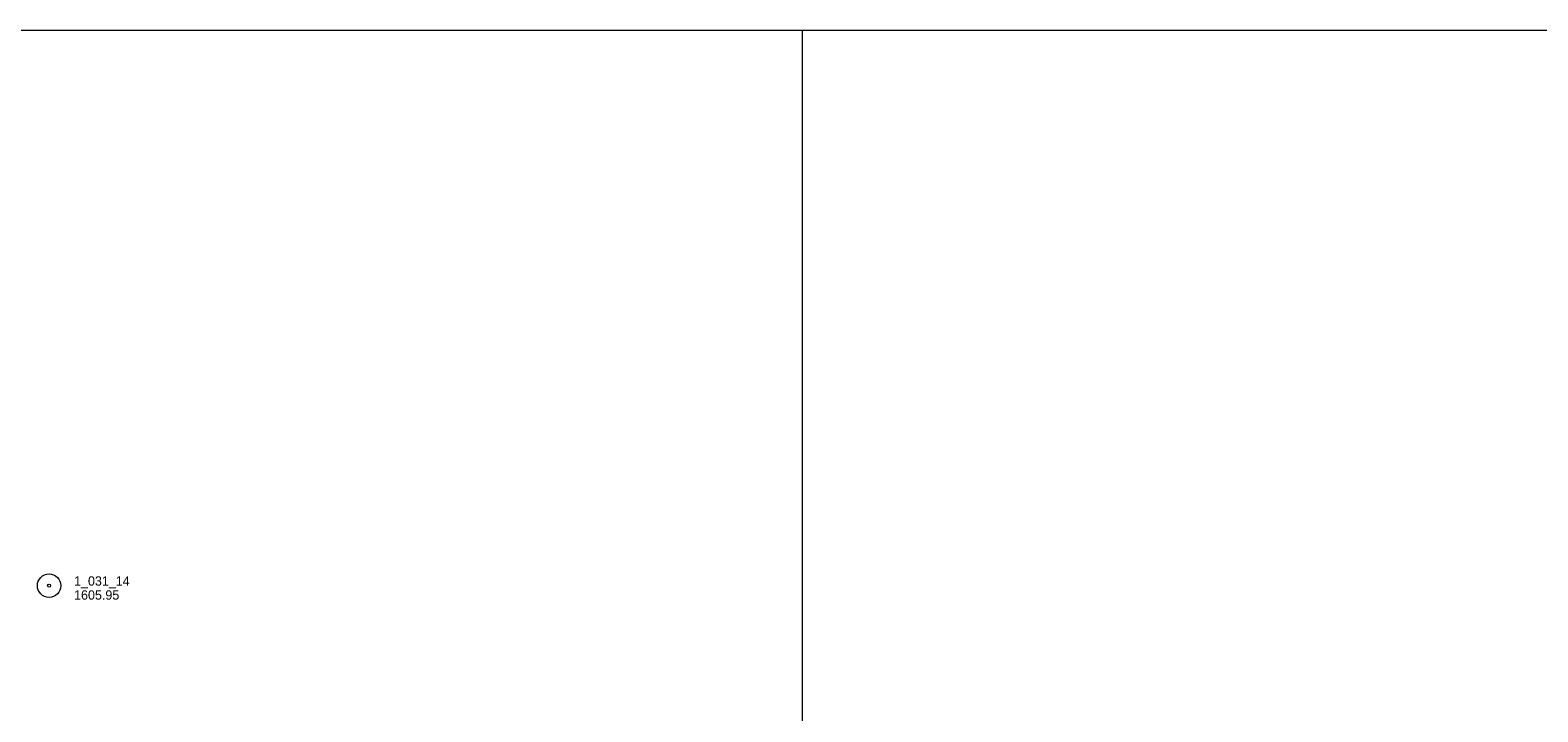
# Model space of a CAD drawing. Header units: feet. Extents: x 188980 to 191399, y 256000 to 258000.
# Tile 10 of 12: x 189505 to 190472, y 257563 to 258000. Entities that reach past the tile are written whole.
import ezdxf

# ---------------------------------------------------------------- set-up
doc = ezdxf.new("R2010")
doc.units = ezdxf.units.FT
doc.header["$MEASUREMENT"] = 0
doc.layers.add('E_MAP_GridLines', color=251, linetype='Continuous', lineweight=0)
doc.layers.add('E_MAP_PassPoints', color=40, linetype='Continuous', lineweight=0)
doc.styles.add('Style-IGR_FONT_0', font='IGR_FONT_0.shx')

# ---------------------------------------------------------------- blocks, each defined once
blk = doc.blocks.new('PP')
at = {"layer": 'E_MAP_PassPoints', "color": 40, "linetype": 'Continuous', "lineweight": 0}
for radius in [7.5, 0.96]:
    blk.add_circle((0, 0), radius, dxfattribs=at)

msp = doc.modelspace()

# ---------------------------------------------------------------- linework, layer by layer
at = {"layer": 'E_MAP_GridLines', "color": 161, "linetype": 'Continuous', "lineweight": 0}
for p, q in [((189000, 258000), (191000, 258000)), ((190000, 256000), (190000, 258000))]:
    msp.add_line(p, q, dxfattribs=at)

# ---------------------------------------------------------------- block references
at = {"layer": 'E_MAP_PassPoints', "color": 40, "linetype": 'Continuous', "lineweight": 0}
msp.add_blockref('PP', (189516.81, 257643.5), dxfattribs=at)

# ---------------------------------------------------------------- texts
at = {"layer": 'E_MAP_PassPoints', "color": 40, "linetype": 'Continuous', "lineweight": 0, "style": 'Style-IGR_FONT_0'}
for s, p in [('1_031_14', (189532.81, 257643.5)), ('1605.95', (189532.81, 257634.5))]:
    msp.add_text(s, height=6, dxfattribs=at).set_placement(p)

doc.saveas('drawing.dxf')
